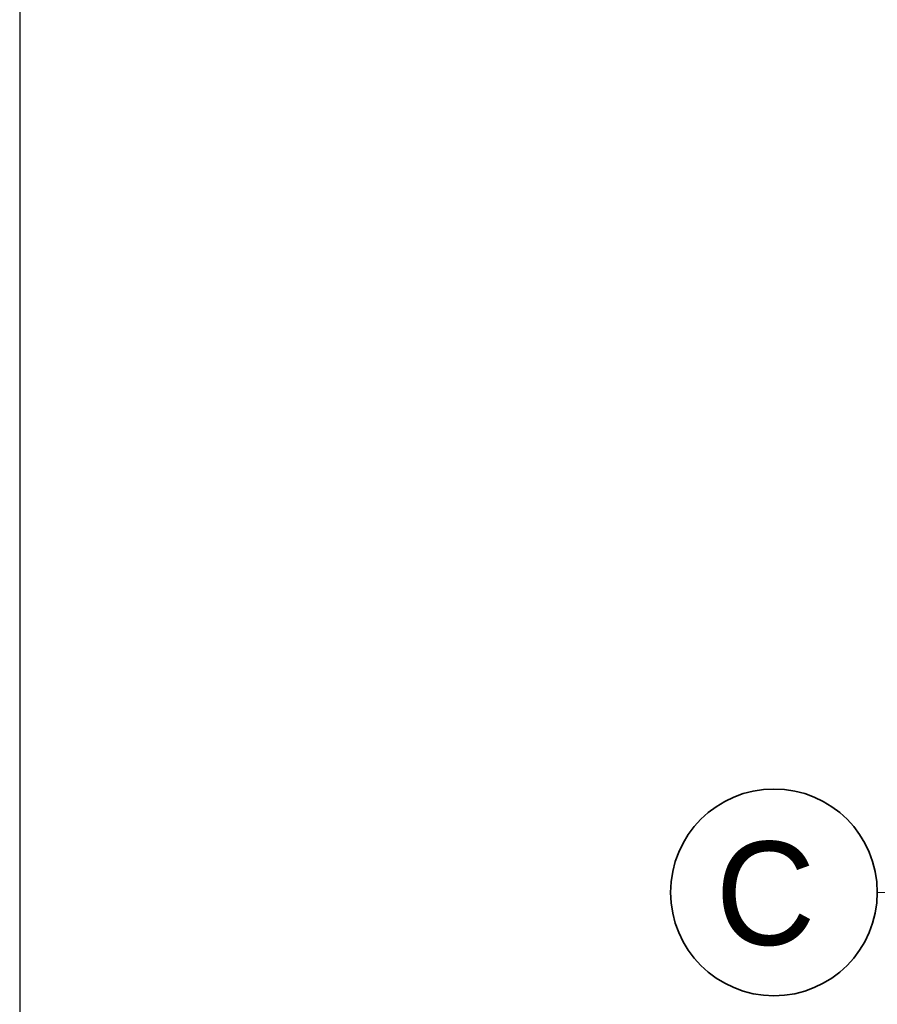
# Model space of a CAD drawing. Header units: millimetres. Extents: x -8078 to 241103, y -4319 to 602442.
# Tile 132 of 148: x 77083 to 79573, y 289819 to 292676. Entities that reach past the tile are written whole.
import ezdxf

# ---------------------------------------------------------------- set-up
doc = ezdxf.new("R2010")
doc.units = ezdxf.units.MM
doc.header["$MEASUREMENT"] = 0
doc.linetypes.add('Kropki i Kreski', pattern=[6.702778, 3.527778, -1.763889, 0, -1.411111])
for name, color, linetype in [('#podkład', 252, 'Continuous'), ('_TABELA', 7, 'Continuous'), ('Konstrukcja - Siatka mod', 7, 'Continuous')]:
    doc.layers.add(name, color=color, linetype=linetype)
doc.styles.add('MtXpl_Arial', font='txt', dxfattribs={"height": 0.2})

# ---------------------------------------------------------------- blocks, each defined once
blk = doc.blocks.new('UHYGFFFF')
at = {"layer": 'Konstrukcja - Siatka mod', "color": 252, "linetype": 'Kropki i Kreski', "lineweight": 13, "ltscale": 100}
blk.add_line((20180, 390662.6), (19180, 390662.6), dxfattribs=at)
at = {"layer": 'Konstrukcja - Siatka mod', "color": 252, "linetype": 'Continuous', "lineweight": 35, "ltscale": 100}
blk.add_circle((18880, 390662.6), 300, dxfattribs=at)
at = {"layer": 'Konstrukcja - Siatka mod', "color": 252, "linetype": 'Continuous', "lineweight": 13, "style": 'MtXpl_Arial'}
blk.add_text('C', height=300, dxfattribs=at).set_placement((18710.5, 390510.1))

msp = doc.modelspace()

# ---------------------------------------------------------------- linework, layer by layer
at = {"layer": '_TABELA', "color": 7}
msp.add_lwpolyline([(115983.2, 300007.6), (77083.2, 300007.6), (77083.2, 271527.6), (115983.2, 271527.6)], close=True, dxfattribs=at)

# ---------------------------------------------------------------- block references
at = {"layer": '#podkład'}
msp.add_blockref('UHYGFFFF', (60392.7, -100518.7), dxfattribs=at)

doc.saveas('drawing.dxf')
